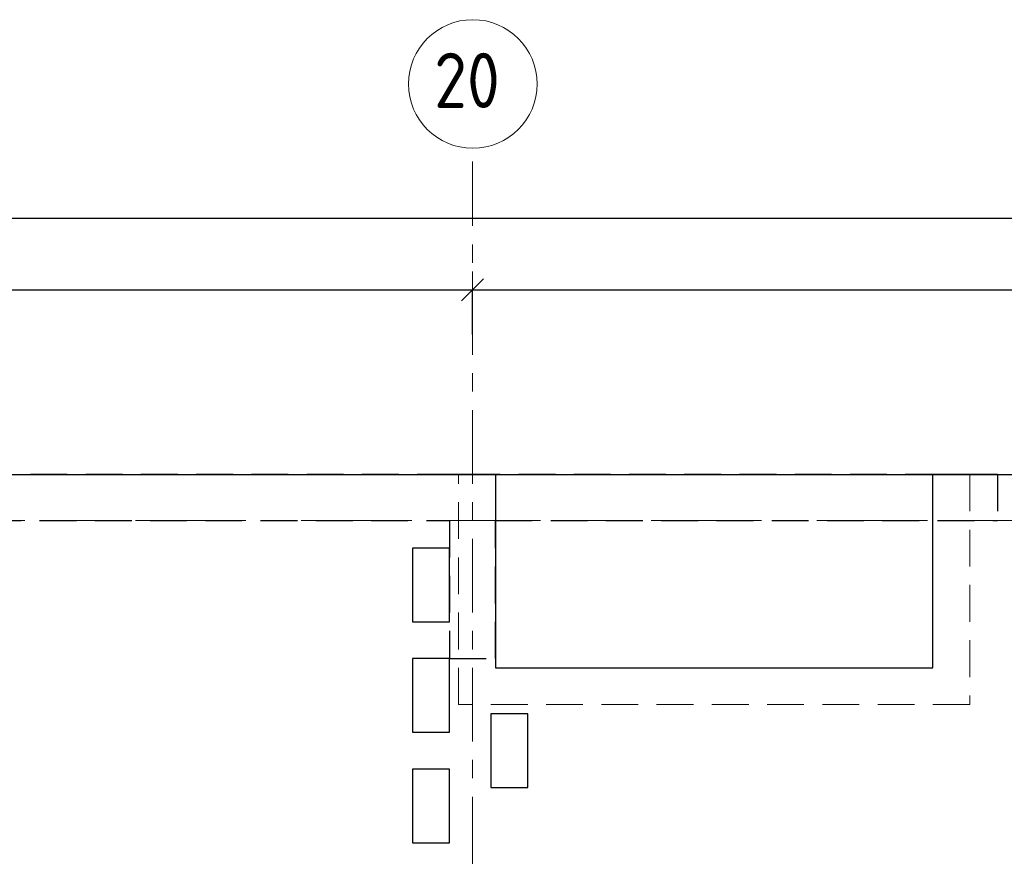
# Model space of a CAD drawing. Header units: metres. Extents: x -38 to 85, y -15 to 19.
# Tile 66 of 93: x 49.04 to 54.39, y 14.58 to 19.12. Entities that reach past the tile are written whole.
import ezdxf

# ---------------------------------------------------------------- set-up
doc = ezdxf.new("R2010")
doc.units = ezdxf.units.M
doc.header["$PDMODE"] = 65
for name, pattern in [('______11', [0.5, 0.4, -0.05, 0, -0.05]), ('______2', [0.27, 0.2, -0.07]), ('______5', [1.1, 0.8, -0.1, 0.1, -0.1])]:
    doc.linetypes.add(name, pattern=pattern)
for name, color, linetype, lineweight in [('XR$2$Осевая линия (1)', 7, '______5', 13), ('XR$2$Размерная линия (1)', 7, 'Continuous', 13), ('XR$3$Перекрытие (1)', 7, 'Continuous', 35), ('XR$3$Перекрытие (2)', 7, 'Continuous', 35), ('XR$5$Стена (1)', 7, 'Continuous', 35)]:
    doc.layers.add(name, color=color, linetype=linetype, lineweight=lineweight)
doc.styles.add('ISOCPEUR', font='txt')
doc.dimstyles.new('DIMSTYLE_3', dxfattribs={"dimtxt": 0.2, "dimasz": 0.2, "dimexe": 0, "dimexo": 0, "dimgap": 0.1, "dimtad": 2, "dimdec": 0, "dimlfac": 1000, "dimrnd": 5, "dimzin": 12, "dimdsep": 46, "dimtxsty": 'ISOCPEUR', "dimblk1": 'ALL_ML_STRICH', "dimblk2": 'ALL_ML_STRICH', "dimsah": 1, "dimcen": 0, "dimclrd": 7, "dimclre": 256, "dimclrt": 7, "dimadec": 0, "dimazin": 0, "dimtfac": 1, "dimtdec": 0, "dimtix": 1, "dimtmove": 2, "dimatfit": 3, "dimfxl": 0, "dimtzin": 0, "dimlwd": 0, "dimlwe": -3, "dimarcsym": 0})

# ---------------------------------------------------------------- blocks, each defined once
blk = doc.blocks.new('ALL_ML_STRICH')
at = {"color": 0, "linetype": 'ByBlock', "lineweight": -2}
for p, q in [((-0.3, -0.3), (0.3, 0.3)), ((0, -0.5), (0, 0.5)), ((-1, 0), (0.5, 0))]:
    blk.add_line(p, q, dxfattribs=at)
blk = doc.blocks.new('*D19')
at = {"layer": 'DEFPOINTS', "color": 7, "linetype": 'Continuous', "lineweight": 13, "transparency": 33554687}
for p in [(0.5, 18.0429), (0.5, 17.9468), (61.6, 17.1197)]:
    blk.add_point(p, dxfattribs=at)
at = {"layer": 'XR$2$Размерная линия (1)', "color": 9, "linetype": 'Continuous', "lineweight": -2, "true_color": 0xc7c7c7, "transparency": 33554687}
for p, q in [((0.5, 17.9668), (0.5, 18.0429)), ((61.6, 17.1397), (61.6, 18.0429))]:
    blk.add_line(p, q, dxfattribs=at)
at = {"layer": 'XR$2$Размерная линия (1)', "color": 7, "linetype": 'Continuous', "lineweight": -2, "transparency": 33554687}
blk.add_line((0.5, 18.0429), (61.6, 18.0429), dxfattribs=at)
at = {"layer": 'XR$2$Размерная линия (1)', "color": 7, "linetype": 'Continuous', "lineweight": 13, "transparency": 33554687, "xscale": 0.2, "yscale": 0.2, "zscale": 0.2, "rotation": 180}
blk.add_blockref('ALL_ML_STRICH', (0.5, 18.0429), dxfattribs=at)
at = {"layer": 'XR$2$Размерная линия (1)', "color": 7, "linetype": 'Continuous', "lineweight": 13, "transparency": 33554687, "xscale": 0.2, "yscale": 0.2, "zscale": 0.2}
blk.add_blockref('ALL_ML_STRICH', (61.6, 18.0429), dxfattribs=at)
at = {"layer": 'XR$2$Размерная линия (1)', "color": 7, "linetype": 'Continuous', "lineweight": 13, "transparency": 33554687, "insert": (31.1, 18.1929), "char_height": 0.2, "width": 1, "attachment_point": 5, "style": 'ISOCPEUR'}
blk.add_mtext('\\A1;{61100}', dxfattribs=at)
blk = doc.blocks.new('*D31')
at = {"layer": 'DEFPOINTS', "color": 7, "linetype": 'Continuous', "lineweight": 13, "transparency": 33554687}
for p in [(45.65, 17.6528), (45.65, 17.6202), (51.5, 17.3896)]:
    blk.add_point(p, dxfattribs=at)
at = {"layer": 'XR$2$Размерная линия (1)', "color": 9, "linetype": 'Continuous', "lineweight": -2, "true_color": 0xc7c7c7, "transparency": 33554687}
for p, q in [((45.65, 17.6402), (45.65, 17.6528)), ((51.5, 17.4096), (51.5, 17.6528))]:
    blk.add_line(p, q, dxfattribs=at)
at = {"layer": 'XR$2$Размерная линия (1)', "color": 7, "linetype": 'Continuous', "lineweight": -2, "transparency": 33554687}
blk.add_line((45.65, 17.6528), (51.5, 17.6528), dxfattribs=at)
at = {"layer": 'XR$2$Размерная линия (1)', "color": 7, "linetype": 'Continuous', "lineweight": 13, "transparency": 33554687, "xscale": 0.2, "yscale": 0.2, "zscale": 0.2, "rotation": 180}
blk.add_blockref('ALL_ML_STRICH', (45.65, 17.6528), dxfattribs=at)
at = {"layer": 'XR$2$Размерная линия (1)', "color": 7, "linetype": 'Continuous', "lineweight": 13, "transparency": 33554687, "xscale": 0.2, "yscale": 0.2, "zscale": 0.2}
blk.add_blockref('ALL_ML_STRICH', (51.5, 17.6528), dxfattribs=at)
at = {"layer": 'XR$2$Размерная линия (1)', "color": 7, "linetype": 'Continuous', "lineweight": 13, "transparency": 33554687, "insert": (48.585, 17.8028), "char_height": 0.2, "width": 0.8, "attachment_point": 5, "style": 'ISOCPEUR'}
blk.add_mtext('\\A1;{5850}', dxfattribs=at)
blk = doc.blocks.new('*D32')
at = {"layer": 'DEFPOINTS', "color": 7, "linetype": 'Continuous', "lineweight": 13, "transparency": 33554687}
for p in [(51.5, 17.6528), (61.6, 17.4912), (51.5, 17.3896)]:
    blk.add_point(p, dxfattribs=at)
at = {"layer": 'XR$2$Размерная линия (1)', "color": 9, "linetype": 'Continuous', "lineweight": -2, "true_color": 0xc7c7c7, "transparency": 33554687}
for p, q in [((51.5, 17.4096), (51.5, 17.6528)), ((61.6, 17.5112), (61.6, 17.6528))]:
    blk.add_line(p, q, dxfattribs=at)
at = {"layer": 'XR$2$Размерная линия (1)', "color": 7, "linetype": 'Continuous', "lineweight": -2, "transparency": 33554687}
blk.add_line((51.5, 17.6528), (61.6, 17.6528), dxfattribs=at)
at = {"layer": 'XR$2$Размерная линия (1)', "color": 7, "linetype": 'Continuous', "lineweight": 13, "transparency": 33554687, "xscale": 0.2, "yscale": 0.2, "zscale": 0.2, "rotation": 180}
blk.add_blockref('ALL_ML_STRICH', (51.5, 17.6528), dxfattribs=at)
at = {"layer": 'XR$2$Размерная линия (1)', "color": 7, "linetype": 'Continuous', "lineweight": 13, "transparency": 33554687, "xscale": 0.2, "yscale": 0.2, "zscale": 0.2}
blk.add_blockref('ALL_ML_STRICH', (61.6, 17.6528), dxfattribs=at)
at = {"layer": 'XR$2$Размерная линия (1)', "color": 7, "linetype": 'Continuous', "lineweight": 13, "transparency": 33554687, "insert": (56.6, 17.8028), "char_height": 0.2, "width": 1, "attachment_point": 5, "style": 'ISOCPEUR'}
blk.add_mtext('\\A1;{10100}', dxfattribs=at)

msp = doc.modelspace()

# ---------------------------------------------------------------- linework, layer by layer
at = {"layer": 'XR$2$Осевая линия (1)', "color": 253, "linetype": '______11', "lineweight": 13, "true_color": 0xa0a0a0, "transparency": 33554687}
for p, q in [((51.5, 6.8), (51.5, 18.35)), ((-2.63, 16.4), (62.6, 16.4))]:
    msp.add_line(p, q, dxfattribs=at)
at = {"layer": 'XR$2$Осевая линия (1)', "color": 7, "linetype": 'Continuous', "lineweight": 13, "transparency": 33554687}
msp.add_circle((51.5018, 18.7712), 0.3493, dxfattribs=at)
at = {"layer": 'XR$3$Перекрытие (1)', "color": 7, "linetype": 'Continuous', "lineweight": 25, "transparency": 33554687}
for p, q in [((48.5105, 16.65), (51.625, 16.65)), ((51.625, 16.65), (51.625, 15.6)), ((54, 15.6), (54, 16.65)), ((54, 16.65), (61.85, 16.65)), ((51.175, 16.25), (51.175, 15.85)), ((51.375, 16.25), (51.175, 16.25)), ((51.375, 15.85), (51.375, 16.25)), ((51.175, 15.85), (51.375, 15.85)), ((51.175, 15.65), (51.175, 15.25)), ((51.375, 15.65), (51.175, 15.65)), ((51.375, 15.25), (51.375, 15.65)), ((51.625, 15.6), (54, 15.6)), ((51.6, 15.35), (51.6, 14.95)), ((51.8, 15.35), (51.6, 15.35)), ((51.8, 14.95), (51.8, 15.35)), ((51.175, 15.25), (51.375, 15.25)), ((51.175, 15.05), (51.175, 14.65)), ((51.375, 15.05), (51.175, 15.05)), ((51.375, 14.65), (51.375, 15.05)), ((51.6, 14.95), (51.8, 14.95)), ((51.175, 14.65), (51.375, 14.65))]:
    msp.add_line(p, q, dxfattribs=at)
at = {"layer": 'XR$3$Перекрытие (2)', "color": 7, "linetype": '______2', "lineweight": 18, "transparency": 33554687}
for p, q in [((51.425, 15.4), (51.425, 16.65)), ((54.2, 16.65), (54.2, 15.4)), ((54.2, 15.4), (51.425, 15.4))]:
    msp.add_line(p, q, dxfattribs=at)
at = {"layer": 'XR$3$Перекрытие (2)', "color": 7, "linetype": 'Continuous', "lineweight": 25, "transparency": 33554687}
msp.add_line((51.625, 16.65), (54, 16.65), dxfattribs=at)
at = {"layer": 'XR$5$Стена (1)', "color": 253, "linetype": '______2', "lineweight": -3, "true_color": 0xa0a0a0, "transparency": 33554687}
for p, q in [((51.4, 16.65), (45.85, 16.65)), ((51.6, 16.65), (51.4, 16.65)), ((54.05, 16.65), (51.6, 16.65)), ((54.05, 16.65), (54.25, 16.65)), ((54.25, 16.65), (54.05, 16.65)), ((54.3501, 16.65), (54.25, 16.65)), ((54.3501, 16.65), (54.3501, 16.4)), ((45.85, 16.4), (51.375, 16.4)), ((51.375, 16.4), (51.375, 15.65)), ((51.625, 15.65), (51.625, 16.4)), ((51.625, 16.4), (54.3501, 16.4)), ((51.375, 15.65), (51.625, 15.65))]:
    msp.add_line(p, q, dxfattribs=at)

# ---------------------------------------------------------------- texts
at = {"layer": 'XR$2$Осевая линия (1)', "color": 7, "linetype": 'Continuous', "lineweight": 13, "transparency": 33554687, "insert": (51.2918, 18.6407), "char_height": 0.3, "width": 0.550812, "attachment_point": 7, "style": 'ISOCPEUR'}
msp.add_mtext('\\W0.87;20', dxfattribs=at)

# ---------------------------------------------------------------- dimensions: what is measured, and where the dimension line sits
at = {"layer": 'XR$2$Размерная линия (1)', "color": 7, "linetype": 'Continuous', "lineweight": 13, "transparency": 33554687}
for base, p1, p2, picture, middle in [((61.6, 18.0429), (0.5, 17.9668), (61.6, 17.1397), '*D19', (31.1, 18.1929)), ((51.5, 17.6528), (45.65, 17.6402), (51.5, 17.4096), '*D31', (48.585, 17.8028)), ((61.6, 17.6528), (51.5, 17.4096), (61.6, 17.5112), '*D32', (56.6, 17.8028))]:
    dim = msp.add_linear_dim(base=base, p1=p1, p2=p2, dimstyle='DIMSTYLE_3', override={"dimpost": '<>', "dimclrd": 7, "dimclre": 9, "dimclrt": 7, "dimlwd": 0, "dimlwe": 65533}, dxfattribs=at)
    dim.commit()
    dim.dimension.update_dxf_attribs({"geometry": picture, "text_midpoint": middle, "dimtype": 160})

doc.saveas('drawing.dxf')
